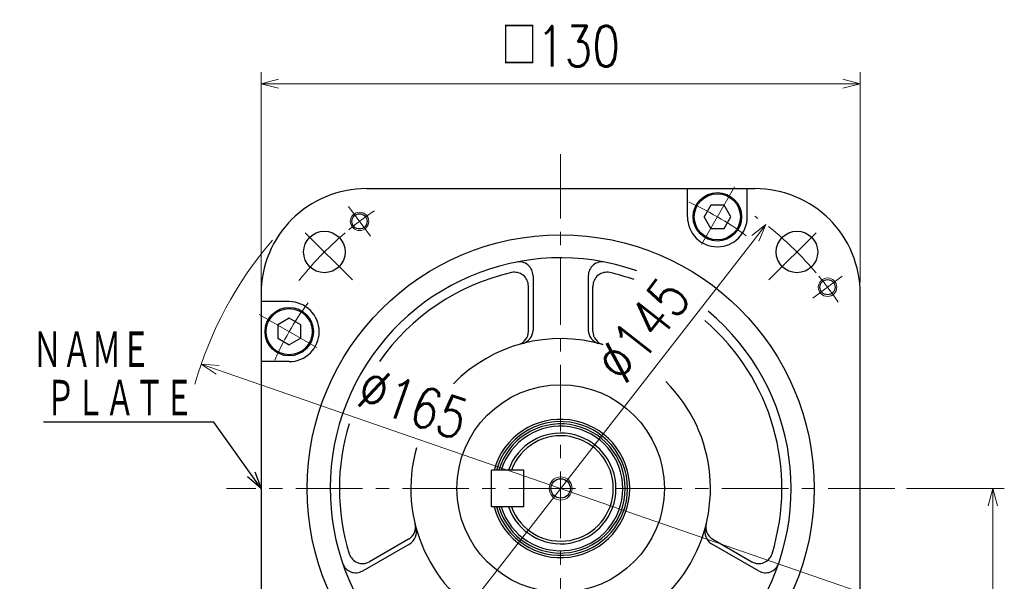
# Model space of a CAD drawing. Header units: millimetres. Extents: x 0 to 1071, y 0 to 742.
# Tile 126 of 128: x 583 to 796, y 467 to 589. Entities that reach past the tile are written whole.
import ezdxf

# ---------------------------------------------------------------- set-up
doc = ezdxf.new("R2010")
doc.units = ezdxf.units.MM
doc.header["$LTSCALE"] = 0.454724
doc.linetypes.add('CENTER', pattern=[50.8, 31.75, -6.35, 6.35, -6.35])
doc.layers.add('NoLayerName_001', color=7, linetype='Continuous')
doc.styles.get("Standard").update_dxf_attribs({"font": 'txt', "bigfont": 'extfont2'})
doc.dimstyles.get("Standard").update_dxf_attribs({"dimtxt": 2.5, "dimasz": 2.5, "dimexe": 1, "dimexo": 1, "dimtad": 1, "dimdec": 3, "dimzin": 0, "dimdsep": 46, "dimtxsty": 'Standard', "dimcen": 2.5, "dimadec": 3, "dimazin": 0, "dimtfac": 0.75, "dimtdec": 3, "dimtmove": 0, "dimatfit": 3, "dimfxl": 1, "dimarcsym": 0})

# ---------------------------------------------------------------- blocks, each defined once
blk = doc.blocks.new('_OPEN30')
at = {"color": 0, "linetype": 'ByBlock', "lineweight": -2}
for p, q in [((-1, 0.267949), (0, 0)), ((0, 0), (-1, -0.267949)), ((0, 0), (-1, 0))]:
    blk.add_line(p, q, dxfattribs=at)
blk = doc.blocks.new('*D120')
at = {"layer": 'Defpoints', "color": 0}
for p in [(635, 575.25), (635, 528), (765, 529.65)]:
    blk.add_point(p, dxfattribs=at)
at = {"layer": 'NoLayerName_001', "color": 0, "linetype": 'Continuous', "lineweight": 13}
for p, q in [((635, 530.5), (635, 577.75)), ((765, 532.15), (765, 577.75)), ((761.25, 575.25), (638.75, 575.25))]:
    blk.add_line(p, q, dxfattribs=at)
at = {"layer": 'NoLayerName_001', "color": 0, "lineweight": 13, "xscale": 3.75, "yscale": 3.75, "zscale": 3.75, "rotation": 180}
blk.add_blockref('_OPEN30', (635, 575.25), dxfattribs=at)
at = {"layer": 'NoLayerName_001', "color": 0, "lineweight": 13, "xscale": 3.75, "yscale": 3.75, "zscale": 3.75}
blk.add_blockref('_OPEN30', (765, 575.25), dxfattribs=at)
at = {"layer": 'NoLayerName_001', "color": 0, "lineweight": 13, "insert": (700, 583.38), "char_height": 8.75, "attachment_point": 5}
blk.add_mtext('\\W0.8000;□130', dxfattribs=at)
blk = doc.blocks.new('*D121')
at = {"layer": 'Defpoints', "color": 0}
for p in [(744.54, 544.7), (744.54, 544.7), (655.46, 430.3)]:
    blk.add_point(p, dxfattribs=at)
at = {"layer": 'NoLayerName_001', "color": 0, "linetype": 'Continuous', "lineweight": 13}
blk.add_line((657.76, 433.26), (742.24, 541.74), dxfattribs=at)
at = {"layer": 'NoLayerName_001', "color": 0, "lineweight": 13, "xscale": 3.75, "yscale": 3.75, "zscale": 3.75}
for p, rotation in [((744.54, 544.7), 52.09221403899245), ((655.46, 430.3), 232.0922140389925)]:
    blk.add_blockref('_OPEN30', p, dxfattribs=dict(at, rotation=rotation))
at = {"layer": 'NoLayerName_001', "color": 0, "lineweight": 13, "insert": (717.82, 521.88), "char_height": 8.75, "attachment_point": 5, "rotation": 52.0922}
blk.add_mtext('\\W0.8000;%%c145', dxfattribs=at)
blk = doc.blocks.new('*D122')
at = {"layer": 'Defpoints', "color": 0}
for p in [(622.02, 514.43), (622.02, 514.43), (777.98, 460.57)]:
    blk.add_point(p, dxfattribs=at)
at = {"layer": 'NoLayerName_001', "color": 0, "linetype": 'Continuous', "lineweight": 13}
blk.add_line((774.44, 461.79), (625.56, 513.21), dxfattribs=at)
at = {"layer": 'NoLayerName_001', "color": 0, "lineweight": 13, "xscale": 3.75, "yscale": 3.75, "zscale": 3.75}
for p, rotation in [((622.02, 514.43), 160.947676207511), ((777.98, 460.57), 340.947676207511)]:
    blk.add_blockref('_OPEN30', p, dxfattribs=dict(at, rotation=rotation))
at = {"layer": 'NoLayerName_001', "color": 0, "lineweight": 13, "insert": (668.01, 505.92), "char_height": 8.75, "attachment_point": 5, "rotation": 340.9477}
blk.add_mtext('\\W0.8000;%%c165', dxfattribs=at)
blk = doc.blocks.new('*D143')
at = {"layer": 'Defpoints', "color": 0}
for p in [(772.5, 487.5), (711, 366.6), (793.75, 366.6)]:
    blk.add_point(p, dxfattribs=at)
at = {"layer": 'NoLayerName_001', "color": 0, "linetype": 'Continuous', "lineweight": 13}
for p, q in [((775, 487.5), (796.25, 487.5)), ((793.75, 483.75), (793.75, 370.35)), ((713.5, 366.6), (796.25, 366.6))]:
    blk.add_line(p, q, dxfattribs=at)
at = {"layer": 'NoLayerName_001', "color": 0, "lineweight": 13, "xscale": 3.75, "yscale": 3.75, "zscale": 3.75}
for p, rotation in [((793.75, 487.5), 90), ((793.75, 366.6), 270)]:
    blk.add_blockref('_OPEN30', p, dxfattribs=dict(at, rotation=rotation))
at = {"layer": 'NoLayerName_001', "color": 0, "lineweight": 13, "insert": (786.07, 427.05), "char_height": 8.75, "attachment_point": 5, "rotation": 90}
blk.add_mtext('\\W0.8000;１２１', dxfattribs=at)

msp = doc.modelspace()

# ---------------------------------------------------------------- linework, layer by layer
at = {"layer": 'NoLayerName_001', "color": 4, "linetype": 'CENTER', "lineweight": 13}
for p, q in [((700, 361.25), (700, 560)), ((737.7501, 552.8849), (730.2501, 539.8945)), ((658.7757, 542.2065), (653.9612, 548.5956)), ((654.8056, 532.6944), (642.5805, 544.9195)), ((745.1944, 532.6944), (757.4195, 544.9195)), ((754.7065, 528.7243), (761.0956, 533.5388)), ((634.6151, 525.2501), (647.6055, 517.7501)), ((772.5, 487.5), (627.5, 487.5))]:
    msp.add_line(p, q, dxfattribs=at)
at = {"layer": 'NoLayerName_001', "color": 7, "linetype": 'Continuous', "lineweight": 25}
for p, q in [((657.8544, 552.5), (742.1456, 552.5)), ((727.499, 546.3907), (727.499, 552.501)), ((740.499, 546.3907), (740.499, 552.501)), ((732.5556, 548.8907), (731.1123, 546.3907)), ((735.4424, 548.8907), (732.5556, 548.8907)), ((736.8858, 546.3907), (735.4424, 548.8907)), ((732.5556, 543.8907), (731.1123, 546.3907)), ((735.4424, 543.8907), (736.8858, 546.3907)), ((732.5556, 543.8907), (735.4424, 543.8907)), ((694, 533.6303), (694, 521.8402)), ((706, 533.6303), (706, 521.8402)), ((693, 521.5624), (693, 531.3748)), ((707, 521.5624), (707, 531.3748)), ((641.1093, 527.999), (634.999, 527.999)), ((635, 529.6456), (635, 445.3544)), ((765, 445.3544), (765, 529.6456)), ((641.1093, 524.3858), (638.6093, 522.9424)), ((643.6093, 522.9424), (641.1093, 524.3858)), ((638.6093, 522.9424), (638.6093, 520.0556)), ((643.6093, 520.0556), (643.6093, 522.9424)), ((638.6093, 520.0556), (641.1093, 518.6123)), ((643.6093, 520.0556), (641.1093, 518.6123)), ((641.1093, 514.999), (634.999, 514.999)), ((692, 491.5), (685, 491.5)), ((685, 483.5), (685, 491.5)), ((692, 483.5), (692, 491.5)), ((692, 483.5), (685, 483.5)), ((667.0011, 476.531), (658.5033, 471.6248)), ((732.9989, 476.531), (741.4967, 471.6248)), ((657.05, 469.631), (667.2605, 475.526)), ((742.95, 469.631), (732.7395, 475.526))]:
    msp.add_line(p, q, dxfattribs=at)
for centre, radius in [((733.999, 546.3907), 5.25), ((733.999, 546.3907), 5), ((656.3684, 545.4011), 1.65), ((648.7348, 538.7652), 4.5), ((751.2653, 538.7652), 4.5), ((700, 487.5), 55), ((757.9011, 531.1316), 1.65), ((641.1093, 521.499), 5.25), ((641.1093, 521.499), 5), ((700, 487.5), 22.5), ((700, 487.5), 2.1)]:
    msp.add_circle(centre, radius, dxfattribs=at)
at = {"layer": 'NoLayerName_001', "color": 4, "linetype": 'Continuous', "lineweight": 13}
for centre, radius in [((656.3684, 545.4011), 2), ((757.9011, 531.1316), 2), ((700, 487.5), 2.5)]:
    msp.add_circle(centre, radius, dxfattribs=at)
at = {"layer": 'NoLayerName_001', "color": 7, "linetype": 'Continuous', "lineweight": 25}
for centre, radius, start, end in [((657.8544, 529.5), 23, 90, 135.099128), ((742.1456, 529.5), 23, 44.900872, 90), ((658, 529.6456), 23, 134.900872, 180), ((733.999, 546.3907), 6.5, 180, 0), ((742, 529.6456), 23, 0, 45.099128), ((700, 487.5), 50, 70.724175, 50.249087), ((691, 533.6303), 3, 0, 101.039714), ((709, 533.6303), 3, 78.960286, 180), ((700, 487.5), 48, 102.839588, 144.99359), ((690, 531.3748), 3, 0, 102.839588), ((710, 531.3748), 3, 77.160412, 180), ((700, 487.5), 48, 70.576808, 77.160412), ((641.1093, 521.499), 6.5, 270, 90), ((700, 487.5), 48, 342.839588, 49.298125), ((690, 521.5624), 3, 286.361104, 0), ((691, 521.8402), 3, 284.685973, 0), ((709, 521.8402), 3, 180, 255.314027), ((710, 521.5624), 3, 180, 253.638896), ((700, 487.5), 32.5, 73.638896, 135.662524), ((700, 487.5), 32.5, 164.201967, 45.466526), ((700, 487.5), 15, 195.46601, 164.53399), ((700, 487.5), 14.5, 196.013394, 163.986606), ((700, 487.5), 48, 163.008893, 197.160412), ((700, 487.5), 14, 196.60155, 163.39845), ((700, 487.5), 13.5, 197.235285, 162.764715), ((700, 487.5), 12, 199.471221, 160.528779), ((700, 487.5), 11.4226, 200.498414, 159.501586), ((665.5011, 479.129), 3, 300, 13.638896), ((665.7605, 478.1241), 3, 300, 15.314027), ((734.2395, 478.1241), 3, 164.685973, 240), ((734.4989, 479.129), 3, 166.361104, 240), ((657.0033, 474.2228), 3, 197.160412, 300), ((742.9967, 474.2228), 3, 240, 342.839588), ((655.55, 472.2291), 3, 198.960286, 300), ((744.45, 472.2291), 3, 240, 341.039714)]:
    msp.add_arc(centre, radius, start, end, dxfattribs=at)
at = {"layer": 'NoLayerName_001', "color": 4, "linetype": 'CENTER', "lineweight": 13}
for centre, radius, start, end in [((700.0001, 487.5), 68, 53.677402, 66.322592), ((700, 487.5), 72.5, 123.838452, 129.371029), ((700, 487.5), 72.5, 40.161548, 54.494298), ((700, 487.5), 72.5, 130.161548, 142.046801), ((700, 487.5), 72.5, 33.838452, 39.371029), ((700, 487.5001), 68, 143.677402, 156.322592)]:
    msp.add_arc(centre, radius, start, end, dxfattribs=at)
at = {"layer": 'NoLayerName_001', "color": 4, "linetype": 'Continuous', "lineweight": 13}
msp.add_arc((700, 487.5), 82.5, 139.3041, 164.070636, dxfattribs=at)

# ---------------------------------------------------------------- texts
at = {"layer": 'NoLayerName_001', "color": 3, "lineweight": 13, "insert": (585.4167, 513), "char_height": 8.75, "attachment_point": 7}
msp.add_mtext('\\A1;\\W0.6667;ＮＡＭＥ', dxfattribs=at)
at = {"layer": 'NoLayerName_001', "color": 3, "linetype": 'Continuous', "lineweight": 13, "insert": (620.4167, 502.5), "char_height": 8.75, "attachment_point": 9, "line_spacing_factor": 0.771429}
msp.add_mtext('\\A1;\\W0.6667;ＰＬＡＴＥ', dxfattribs=at)

# ---------------------------------------------------------------- dimensions: what is measured, and where the dimension line sits
at = {"layer": 'NoLayerName_001', "color": 3, "linetype": 'Continuous', "lineweight": 13}
for base, p1, p2, angle, text, override, picture, middle, dimtype in [((635, 575.25), (765, 529.6456), (635, 527.999), 180, '\\W0.8000;<>', {"dimtxt": 8.75, "dimasz": 3.75, "dimexe": 2.5, "dimexo": 2.5, "dimgap": 2.5, "dimzin": 8, "dimpost": '□<>', "dimblk": 'OPEN30', "dimclrd": 0, "dimclre": 0, "dimclrt": 0, "dimtp": 0, "dimtm": 0, "dimlwd": 13, "dimlwe": 13}, '*D120', (700, 575.25), 160), ((744.5435, 544.7025), (655.4565, 430.2975, 430.2975), (744.5435, 544.7025), 52.092214, '\\W0.8000;<>', {"dimtxt": 8.75, "dimasz": 3.75, "dimexe": 2.5, "dimexo": 2.5, "dimgap": 2.5, "dimzin": 8, "dimpost": '%%c<>', "dimblk": 'OPEN30', "dimse1": 1, "dimse2": 1, "dimclrd": 0, "dimclre": 0, "dimclrt": 0, "dimtp": 0, "dimtm": 0, "dimlwd": 13, "dimlwe": 13}, '*D121', (723.3897, 517.537), 161), ((622.0193, 514.4306), (777.9807, 460.5694, 460.5694), (622.0193, 514.4306), 160.947676, '\\W0.8000;<>', {"dimtxt": 8.75, "dimasz": 3.75, "dimexe": 2.5, "dimexo": 2.5, "dimgap": 2.5, "dimzin": 8, "dimpost": '%%c<>', "dimblk": 'OPEN30', "dimse1": 1, "dimse2": 1, "dimclrd": 0, "dimclre": 0, "dimclrt": 0, "dimtp": 0, "dimtm": 0, "dimlwd": 13, "dimlwe": 13}, '*D122', (665.7377, 499.3325), 161), ((793.75, 366.6), (772.5, 487.5), (711, 366.6), 270, '\\W0.8000;１２１', {"dimtxt": 8.75, "dimasz": 3.75, "dimexe": 2.5, "dimexo": 2.5, "dimgap": 2.5, "dimzin": 8, "dimblk": 'OPEN30', "dimclrd": 0, "dimclre": 0, "dimclrt": 0, "dimtp": 0, "dimtm": 0, "dimlwd": 13, "dimlwe": 13}, '*D143', (793.75, 427.05), 160)]:
    dim = msp.add_linear_dim(base=base, p1=p1, p2=p2, angle=angle, text=text, dimstyle='Standard', override=override, dxfattribs=at)
    dim.commit()
    dim.dimension.update_dxf_attribs({"geometry": picture, "text_midpoint": middle, "dimtype": dimtype})

# ---------------------------------------------------------------- leaders
at = {"layer": 'NoLayerName_001', "color": 3, "linetype": 'Continuous', "lineweight": 13, "annotation_type": 0, "has_hookline": 1, "hookline_direction": 1, "text_width": 32.645}
msp.add_leader([(635, 487.5), (624.7917, 501.875), (621.0417, 501.875)], dimstyle='Standard', override={"dimtxt": 8.75, "dimasz": 3.75, "dimldrblk": 'OPEN30'}, dxfattribs=at)

doc.saveas('drawing.dxf')
